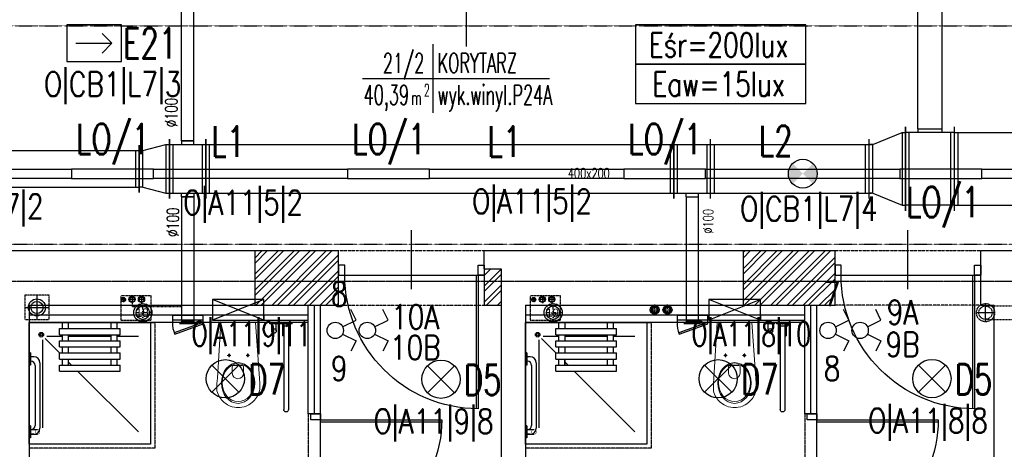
# Model space of a CAD drawing. Header units: inches. Extents: x -281236 to -70395, y 38777 to 102341.
# Tile 187 of 244: x -140799 to -139988, y 60988 to 61342. Entities that reach past the tile are written whole.
import ezdxf
from ezdxf.enums import TextEntityAlignment as Align

# ---------------------------------------------------------------- set-up
doc = ezdxf.new("R2010")
doc.units = ezdxf.units.IN
doc.header["$MEASUREMENT"] = 0
for name, pattern in [('00-inst$0$DASHDOT', [1, 0.5, -0.25, 0, -0.25]), ('CENTER', [2, 1.25, -0.25, 0.25, -0.25]), ('DASHDOT', [1, 0.5, -0.25, 0, -0.25]), ('DASHED', [0.75, 0.5, -0.25]), ('DASHED2', [0.375, 0.25, -0.125]), ('DIVIDE', [31.75, 12.7, -6.35, 0, -6.35, 0, -6.35])]:
    doc.linetypes.add(name, pattern=pattern)
doc.layers.get('0').update_dxf_attribs({"color": 101})
for name, color, linetype in [('Drz---drzwi', 5, 'Continuous'), ('E-90', 6, 'Continuous'), ('E-OPIS-POM', 6, 'Continuous'), ('E35', 6, 'Continuous'), ('E50', 3, 'Continuous'), ('Ins-kan', 54, 'Continuous'), ('Ins-went', 141, 'Continuous'), ('Ins-wod', 152, 'Continuous'), ('Mco-piony', 10, 'Continuous'), ('Mw-wc-rury', 160, 'DASHDOT'), ('Os-osie glowne', 8, 'CENTER'), ('piony_K_nr', 240, 'Continuous'), ('Sc-cegla pelna', 32, 'Continuous'), ('Sc-cegla pelna-hatch', 8, 'Continuous'), ('Sc-gazobeton', 45, 'Continuous'), ('Sc-gk', 120, 'Continuous'), ('Sc-gk-hatch', 8, 'Continuous'), ('Sc-nad', 5, 'DASHED2'), ('Sc-nadproza kon', 5, 'DASHED2'), ('stelaż_wc', 64, 'Continuous'), ('Suf-widok', 8, 'Continuous'), ('W-otwor-strop', 126, 'Continuous'), ('Wyp-meble', 155, 'Continuous'), ('Wyp-sanitar', 131, 'Continuous')]:
    doc.layers.add(name, color=color, linetype=linetype)
doc.styles.add('KA wymiar', font='romans.shx', dxfattribs={"width": 0.6})
doc.styles.add('ROMANS', font='romans', dxfattribs={"width": 0.85})
doc.styles.add('tab-bud$0$ROMANS', font='romans', dxfattribs={"width": 0.7})
doc.styles.add('TYTUL2', font='ARIAL.TTF')
doc.linetypes.add('BATTING', pattern='A,0.0001,-0.1,[134,ltypeshp.shx,S=0.1,R=0,X=-0.1,Y=0],-0.2,[134,ltypeshp.shx,S=0.1,R=180,X=0.1,Y=0],-0.1', length=0.4001)

# ---------------------------------------------------------------- blocks, each defined once
blk = doc.blocks.new('pow')
for p, q in [((0, 0.5229102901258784), (0, -0.5229102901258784)), ((-1.075294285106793, 0), (1.779711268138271, -1.13686837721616e-13))]:
    blk.add_line(p, q)
at = {"style": 'KA wymiar', "width": 0.6}
for s, height, p in [('2', 0.18, (-0.139230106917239, -0.269806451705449)), ('m', 0.21, (-0.3331997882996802, -0.4009838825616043))]:
    blk.add_text(s, height=height, dxfattribs=at).set_placement(p)
for tag, p in [('01', (-0.1310879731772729, 0.08442380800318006)), ('000.00', (-0.3636004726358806, -0.4009838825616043))]:
    blk.add_attdef(tag, text='', height=0.3, dxfattribs=at).set_placement(p, align=Align.RIGHT)
for tag, p in [('POMIESZCZENIE', (0.07092525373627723, 0.08442380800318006)), ('POSADZKA', (0.07092525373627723, -0.4009838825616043))]:
    blk.add_attdef(tag, p, '', height=0.3, dxfattribs=at)
blk = doc.blocks.new('kier')
at = {"layer": 'E35', "ltscale": 0.2}
for p, q in [((7.812901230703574, 14.99999999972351), (15.92769662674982, 23.11479539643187)), ((37.59934677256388, 15.00000000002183), (7.812901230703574, 14.99999999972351)), ((7.812901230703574, 14.99999999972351), (15.9276966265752, 6.885204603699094))]:
    blk.add_line(p, q, dxfattribs=at)
blk.add_lwpolyline([(2.328306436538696e-10, 29.99999999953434), (45.00000000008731, 30.00000000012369), (45.0000000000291, 5.893525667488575e-10), (0, 0)], close=True, dxfattribs=at)
blk = doc.blocks.new('_0630_BRODZIK_NIEPELNOSPRAWNI')
for p, q in [((27.5145487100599, -5), (27.5145487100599, 0)), ((32.5145487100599, -5), (32.5145487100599, 0)), ((25.0145487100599, -10), (25.0145487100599, -5)), ((25.0145487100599, -5), (75.0145487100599, -5)), ((67.5145487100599, -5.000000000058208), (67.5145487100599, -5.820766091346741e-11)), ((72.5145487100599, -5.000000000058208), (72.5145487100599, -5.820766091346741e-11)), ((75.0145487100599, -10), (75.0145487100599, -5)), ((11.24549740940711, -86.65147187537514), (11.24549740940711, -14.30211374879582)), ((25.0145487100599, -25.01347514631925), (13.26359198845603, -13.26302274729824)), ((27.5145487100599, -11.55817966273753), (14.61417230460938, -11.55817966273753)), ((25.0145487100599, -10), (75.0145487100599, -10)), ((25.0145487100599, -20), (25.0145487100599, -15)), ((25.0145487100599, -15), (75.0145487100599, -15)), ((27.5145487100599, -15), (27.5145487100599, -10)), ((32.5145487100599, -15), (32.5145487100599, -10)), ((67.5145487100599, -11.55817966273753), (32.5145487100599, -11.55817966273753)), ((67.5145487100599, -15.00000000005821), (67.5145487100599, -10.00000000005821)), ((72.5145487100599, -15.00000000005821), (72.5145487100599, -10.00000000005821)), ((90.02909742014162, -11.55817966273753), (72.5145487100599, -11.55817966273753)), ((75.0145487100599, -20), (75.0145487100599, -15)), ((25.0145487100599, -20), (75.0145487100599, -20)), ((27.5145487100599, -25), (27.5145487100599, -20)), ((32.5145487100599, -25), (32.5145487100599, -20)), ((67.5145487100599, -25.00000000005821), (67.5145487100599, -20.00000000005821)), ((72.5145487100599, -25.00000000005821), (72.5145487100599, -20.00000000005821)), ((1.049999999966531, -25), (0.04999999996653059, -25)), ((1.049999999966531, -25), (1.049999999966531, -35)), ((3.849999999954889, -28.10000000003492), (1.049999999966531, -28.10000000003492)), ((1.549999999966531, -31.90000000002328), (1.049999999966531, -31.90000000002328)), ((25.0145487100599, -30), (25.0145487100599, -25)), ((25.0145487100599, -25), (75.0145487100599, -25)), ((25.0145487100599, -30), (75.0145487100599, -30)), ((27.5145487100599, -35), (27.5145487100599, -30)), ((32.50521209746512, -35), (32.50521209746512, -30)), ((32.5145487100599, -35), (32.5145487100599, -30)), ((67.5145487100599, -35.00000000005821), (67.5145487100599, -30.00000000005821)), ((72.5145487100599, -35.00000000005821), (72.5145487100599, -30.00000000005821)), ((75.0145487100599, -30), (75.0145487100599, -25)), ((1.049999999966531, -35), (0.04999999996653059, -35)), ((5.049999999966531, -35.40000000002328), (5.049999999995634, -84.60000000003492)), ((8.849999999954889, -33.10000000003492), (8.849999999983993, -86.90000000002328)), ((25.0145487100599, -40), (25.0145487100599, -35)), ((25.0145487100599, -35), (75.0145487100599, -35)), ((25.0145487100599, -40), (75.0145487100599, -40)), ((32.5145487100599, -32.51315326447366), (32.50521209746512, -32.50381705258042)), ((35.00150217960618, -35), (32.5145487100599, -32.51315326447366)), ((90.02909742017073, -90.02523358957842), (40.00171677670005, -40)), ((75.0145487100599, -40), (75.0145487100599, -35)), ((1.049999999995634, -85.00000000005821), (0.04999999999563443, -85.00000000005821)), ((1.049999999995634, -85.00000000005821), (1.049999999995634, -95.00000000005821)), ((1.049999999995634, -88.10000000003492), (6.949999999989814, -88.07500000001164)), ((1.549999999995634, -88.10000000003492), (1.049999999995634, -88.10000000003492)), ((1.049999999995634, -91.90000000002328), (6.949999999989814, -91.92500000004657)), ((3.849999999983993, -91.90000000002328), (1.049999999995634, -91.90000000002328))]:
    blk.add_line(p, q)
blk.add_lwpolyline([(0, 0), (100.0000000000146, 0), (100.0000000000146, -100), (0, -100)], close=True)
at = {"linetype": 'DASHED', "ltscale": 0.5}
blk.add_lwpolyline([(103.5000000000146, 0), (103.5000000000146, -103.5), (0, -103.5)], dxfattribs=at)
for points in [[(100.0000000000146, 0), (103.5000000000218, 0)], [(1.049999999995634, -95.00000000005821), (0.0458230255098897, -95.00048435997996)], [(0, -100), (0, -103.5)]]:
    blk.add_lwpolyline(points)
at = {"const_width": 0.35}
blk.add_lwpolyline([(6.949999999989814, -88.07500000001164, 1), (6.949999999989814, -91.92500000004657, 1)], format="xyb", close=True, dxfattribs=at)
for radius in [1.900505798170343, 0.900505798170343]:
    blk.add_circle((9.999999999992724, -10.0000000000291), radius)
for centre, radius, start, end in [((1.550000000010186, -35.40000000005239), 3.5, 0, 90), ((3.849999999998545, -33.10000000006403), 5, 0, 90), ((1.549999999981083, -84.60000000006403), 3.5, 270, 0), ((3.849999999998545, -86.90000000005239), 5, 270, 0)]:
    blk.add_arc(centre, radius, start, end)
blk = doc.blocks.new('_0630_DRZWI_100')
at = {"ltscale": 25}
for p, q in [((-4, -5), (-4, 0)), ((-4, 0), (-4, -5)), ((4, 0), (-4, 0)), ((4, -5), (4, 0)), ((4, -5), (4, 0)), ((-4, -105), (-4, -5)), ((-4, -5), (4, -5)), ((-15.69999999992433, -55), (32.89999999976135, -55)), ((-4, -105), (4, -105)), ((-4, -110), (-4, -105)), ((4, -105), (4, -110)), ((4, -105), (4, -110)), ((4, -110), (-4, -110))]:
    blk.add_line(p, q, dxfattribs=at)
at = {"ltscale": 7}
for p, q in [((-4, -5), (-104, -4.999999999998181)), ((-4, -6.799999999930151), (-103.9837986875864, -6.799999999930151))]:
    blk.add_line(p, q, dxfattribs=at)
blk.add_arc((-4, -5), 100, 180, 270)
blk = doc.blocks.new('_GJKHGJ')
at = {"ltscale": 25}
for p, q in [((-8, -5), (-8, 0)), ((-8, 0), (-8, -5)), ((0, 0), (-8, 0)), ((0, -5), (0, 0)), ((0, -5), (0, 0)), ((-8, -115), (-7.999999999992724, -4.999999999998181)), ((-8, -5), (0, -5)), ((-19.69999999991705, -60), (28.89999999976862, -60)), ((-8, -115), (0, -115)), ((-8, -120), (-8, -115)), ((0, -120), (-8, -120)), ((0, -115), (0, -120)), ((0, -115), (0, -120))]:
    blk.add_line(p, q, dxfattribs=at)
at = {"ltscale": 7}
for p, q in [((-8, -5), (-118, -4.999999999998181)), ((-8, -6.799999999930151), (-117.985271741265, -6.799999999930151))]:
    blk.add_line(p, q, dxfattribs=at)
blk.add_arc((-8, -5), 110, 180, 270)
blk = doc.blocks.new('_DRZWI120')
at = {"ltscale": 25}
for p, q in [((48442.55665771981, 20177.74270464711), (48442.55665771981, 20182.74270464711)), ((48442.55665771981, 20177.74270464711), (48442.55665771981, 20182.74270464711)), ((48442.55665771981, 20182.74270464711), (48450.55665771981, 20182.74270464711)), ((48450.55665771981, 20182.74270464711), (48450.55665771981, 20177.74270464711)), ((48450.55665771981, 20177.74270464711), (48442.55665771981, 20177.74270464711)), ((48450.55665771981, 20177.74270464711), (48450.55665771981, 20067.74270464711)), ((48462.25665771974, 20117.74270464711), (48413.65665772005, 20117.74270464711)), ((48442.55665771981, 20067.74270464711), (48442.55665771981, 20062.74270464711)), ((48442.55665771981, 20067.74270464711), (48442.55665771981, 20062.74270464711)), ((48450.55665771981, 20067.74270464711), (48442.55665771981, 20067.74270464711)), ((48442.55665771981, 20062.74270464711), (48450.55665771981, 20062.74270464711)), ((48450.55665771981, 20067.74270464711), (48450.55665771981, 20062.74270464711)), ((48450.55665771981, 20062.74270464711), (48450.55665771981, 20067.74270464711))]:
    blk.add_line(p, q, dxfattribs=at)
at = {"ltscale": 7}
for p, q in [((48450.55665771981, 20069.54270464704), (48560.54192946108, 20069.54270464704)), ((48450.55665771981, 20067.74270464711), (48560.55665771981, 20067.7427046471))]:
    blk.add_line(p, q, dxfattribs=at)
at = {"ltscale": 25}
blk.add_arc((48450.55665771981, 20067.74270464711), 110, 359.9999999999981, 90, dxfattribs=at)
blk = doc.blocks.new('_gslkflhklgj')
at = {"linetype": '00-inst$0$DASHDOT', "ltscale": 5}
for p, q in [((7.499999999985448, 3.074092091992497e-10), (-7.500000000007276, -2.801243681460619e-10)), ((2.764863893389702e-10, -7.499999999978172), (-2.983142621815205e-10, 7.500000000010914))]:
    blk.add_line(p, q, dxfattribs=at)
for centre, radius in [((-1.455191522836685e-11, 1.637090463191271e-11), 7.5), ((0, 0), 5.5)]:
    blk.add_circle(centre, radius)
blk = doc.blocks.new('_0630_BARIERKA_NIEPEŁNOSPRAWNY')
for p, q in [((0, 13.30230256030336), (0, 6.697697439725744)), ((1, 13.30230256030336), (0, 13.30230256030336)), ((1, 6.69769743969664), (1, 13.30230256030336)), ((1, 8.065471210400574), (1, 11.86547121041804)), ((6.900000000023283, 11.86547121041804), (1, 11.86547121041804)), ((1, 6.69769743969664), (0, 6.697697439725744)), ((0, -5), (0, 5)), ((0.9952869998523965, 2.900000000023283), (10.9952869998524, 2.900000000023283)), ((0.9952869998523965, 1.907713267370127), (71.63479023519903, 1.907713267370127)), ((0.9952869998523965, 0.6000000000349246), (0.9952869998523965, -0.3999999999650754)), ((6.900000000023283, 8.065471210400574), (1, 8.065471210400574)), ((1, -5), (1, 5)), ((2.744808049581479, 1.900000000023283), (2.744808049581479, -1.899999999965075)), ((10.9952869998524, 1.900000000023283), (10.9952869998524, 2.900000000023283)), ((0.9952869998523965, -1.892286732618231), (71.63479023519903, -1.892286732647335)), ((0.9952869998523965, -1.899999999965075), (10.9952869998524, -1.899999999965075)), ((0.9952869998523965, -2.899999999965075), (10.9952869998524, -2.899999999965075)), ((10.9952869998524, -1.899999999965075), (10.9952869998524, -2.899999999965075))]:
    blk.add_line(p, q)
for points in [[(1, 5), (0, 5)], [(1, -5), (0, -5)]]:
    blk.add_lwpolyline(points)
for centre, radius, start, end in [((6.900000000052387, 9.965471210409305), 1.9, 90, 270), ((6.900000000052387, 9.965471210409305), 1.9, 90, 270), ((6.900000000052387, 9.965471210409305), 1.9, 270, 90), ((71.63479023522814, 0.007713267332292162), 1.900000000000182, 270, 90)]:
    blk.add_arc(centre, radius, start, end)
blk = doc.blocks.new('_0630_WC_NIEPEŁNOSPRAWNY')
at = {"lineweight": 0}
for p, q in [((-14.26044946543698, 0), (-17.49471912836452, -45.69999999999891)), ((-14.26044946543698, 0), (14.26044946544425, 0)), ((14.26044946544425, 0), (17.1525273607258, -45.70464459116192)), ((-8.009799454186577, -26.98395776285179), (-9.420152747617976, -26.98395776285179)), ((-8.009799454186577, -26.98395776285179), (-8.009799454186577, -25.53926559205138)), ((-8.009799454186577, -26.98395776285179), (-6.526574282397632, -26.98395776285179)), ((-8.009799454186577, -26.98395776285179), (-8.009799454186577, -28.40553939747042)), ((7.490200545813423, -26.98395776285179), (6.079847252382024, -26.98395776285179)), ((7.490200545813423, -26.98395776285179), (7.490200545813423, -25.53926559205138)), ((7.490200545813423, -26.98395776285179), (8.973425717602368, -26.98395776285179)), ((7.490200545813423, -26.98395776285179), (7.490200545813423, -28.40553939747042)), ((-4.440070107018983, -36.51248908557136), (-4.440070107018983, -41.76659104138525)), ((-3.49908735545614, -35.21439024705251), (4.000928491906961, -35.21439024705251)), ((4.941911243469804, -36.51248908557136), (4.941911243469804, -41.76659104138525)), ((-17.49471912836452, -45.69999999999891), (-17.82067442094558, -50.14040847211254)), ((17.1525273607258, -45.70464459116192), (17.52067442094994, -50.14040847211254)), ((-17.82067442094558, -50.14040847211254), (-17.76542065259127, -54.69174354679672)), ((-17.76542065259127, -54.69174354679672), (-17.50824460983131, -56.08355764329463)), ((-17.50824460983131, -56.08355764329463), (-17.11556934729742, -57.5270070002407)), ((17.50824460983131, -56.08355764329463), (17.1155693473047, -57.5270070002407)), ((17.52067442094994, -50.14040847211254), (17.46542065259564, -54.69174354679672)), ((17.46542065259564, -54.69174354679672), (17.50824460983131, -56.08355764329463)), ((-17.11556934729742, -57.5270070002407), (-16.60128430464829, -58.93290689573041)), ((-16.60128430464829, -58.93290689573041), (-15.96901805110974, -60.29133791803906)), ((-15.96901805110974, -60.29133791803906), (-15.22323157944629, -61.59271557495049)), ((-15.22323157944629, -61.59271557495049), (-14.36918683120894, -62.82785791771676)), ((-14.36918683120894, -62.82785791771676), (-13.41290957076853, -63.98805032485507)), ((-13.41290957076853, -63.98805032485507), (-11.77135984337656, -65.59644362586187)), ((13.41290957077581, -63.98805032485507), (11.77135984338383, -65.59644362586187)), ((14.36918683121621, -62.82785791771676), (13.41290957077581, -63.98805032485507)), ((15.22323157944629, -61.59271557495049), (14.36918683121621, -62.82785791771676)), ((15.96901805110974, -60.29133791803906), (15.22323157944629, -61.59271557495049)), ((16.60128430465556, -58.93290689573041), (15.96901805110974, -60.29133791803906)), ((17.1155693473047, -57.5270070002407), (16.60128430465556, -58.93290689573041)), ((-11.77135984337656, -65.59644362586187), (-10.00146959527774, -66.94005631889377)), ((-10.00146959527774, -66.94005631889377), (-8.710203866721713, -67.72472016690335)), ((-8.710203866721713, -67.72472016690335), (-6.538240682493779, -68.77378328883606)), ((-6.538240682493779, -68.77378328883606), (-5.069820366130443, -69.2455219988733)), ((-5.069820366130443, -69.2455219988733), (-3.019381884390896, -69.72479742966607)), ((-3.019381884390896, -69.72479742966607), (-1.515462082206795, -69.92252014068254)), ((-1.515462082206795, -69.92252014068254), (0, -69.99537917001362)), ((1.515462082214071, -69.92252014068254), (0, -69.99537917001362)), ((3.019381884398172, -69.72479742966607), (1.515462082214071, -69.92252014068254)), ((5.069820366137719, -69.2455219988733), (3.019381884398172, -69.72479742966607)), ((6.538240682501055, -68.77378328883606), (5.069820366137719, -69.2455219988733)), ((8.710203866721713, -67.72472016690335), (6.538240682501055, -68.77378328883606)), ((10.00146959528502, -66.94005631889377), (8.710203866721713, -67.72472016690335)), ((11.77135984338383, -65.59644362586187), (10.00146959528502, -66.94005631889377))]:
    blk.add_line(p, q, dxfattribs=at)
for centre, radius, start, end in [((-3.244368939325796, -36.38913916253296), 1.202046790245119, 102.2339496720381, 185.8898644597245), ((3.746210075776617, -36.38913916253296), 1.20204679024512, 354.1101355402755, 77.7660503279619), ((0.2509205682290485, -41.5369819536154), 4.696606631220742, 182.8022099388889, 357.197790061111)]:
    blk.add_arc(centre, radius, start, end, dxfattribs=at)
for centre, major_axis, ratio, start_param in [((-8.009799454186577, -26.98395776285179), (0.5985531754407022, 0.5985531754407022), 0.999999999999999, 5.497787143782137), ((7.490200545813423, -26.98395776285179), (0.598553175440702, 0.5985531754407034), 0.9999999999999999, 5.497787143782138)]:
    blk.add_ellipse(centre, major_axis=major_axis, ratio=ratio, start_param=start_param, end_param=11.78097245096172, dxfattribs=at)
for centre, major_axis, ratio in [((0.05375849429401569, -49.75009780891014), (0, -16.75), 0.8235294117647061), ((0.05375849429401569, -49.50009780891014), (0, -15.54479430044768), 0.845174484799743)]:
    blk.add_ellipse(centre, major_axis=major_axis, ratio=ratio, dxfattribs=at)
blk = doc.blocks.new('pion_woda')
at = {"layer": 'Ins-wod'}
for p, q in [((3, 0), (-3, 0)), ((0, 3), (0, -3))]:
    blk.add_line(p, q, dxfattribs=at)
for centre, radius in [((0, 0.02268880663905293), 2.550088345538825), ((0, 0), 2)]:
    blk.add_circle(centre, radius, dxfattribs=at)
blk = doc.blocks.new('pion_mały')
at = {"layer": 'Ins-wod'}
for p, q in [((0, 2.084117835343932), (0, -2.115882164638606)), ((2.100000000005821, -0.01588216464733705), (-2.099999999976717, -0.01588216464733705))]:
    blk.add_line(p, q, dxfattribs=at)
for centre, radius in [((0, 0), 1.785061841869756), ((0, -0.01588216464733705), 1.399999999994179)]:
    blk.add_circle(centre, radius, dxfattribs=at)
blk = doc.blocks.new('WW_piony')
for name, p in [('pion_mały', (0, 0)), ('pion_woda', (7.182069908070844, 0.1177387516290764)), ('pion_woda', (14.9266008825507, 0.1457221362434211))]:
    blk.add_blockref(name, p)
blk = doc.blocks.new('rewizja')
at = {"layer": 'Wyp-meble'}
for p, q in [((-25.0000000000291, 5.999999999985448), (-25, -2.91038304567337e-11)), ((-25.0000000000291, 6), (-5.820766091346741e-11, 6)), ((-25, 3.999999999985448), (-25, 1.999999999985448)), ((0, 1.999999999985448), (-25, 1.999999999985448)), ((-2.91038304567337e-11, 5.999999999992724), (0, 0)), ((0, -1.455191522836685e-11), (-25, -1.455191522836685e-11))]:
    blk.add_line(p, q, dxfattribs=at)
blk.add_lwpolyline([(-23.15029537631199, -9.490196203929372), (0.3420201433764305, -0.9396926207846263), (0, 0), (-23.49231551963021, -8.550503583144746)], close=True, dxfattribs=at)
blk.add_arc((-2.91038304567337e-11, -1.455191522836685e-11), 25, 180, 202.2924427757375, dxfattribs=at)
blk = doc.blocks.new('pco')
at = {"layer": 'Mco-piony', "color": 9, "linetype": 'DASHDOT', "ltscale": 3}
for p, q in [((-2604.832822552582, -19.79275673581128), (-2604.832822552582, -8.89275673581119)), ((-2599.382822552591, -14.34276699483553), (-2610.282822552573, -14.34276699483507))]:
    blk.add_line(p, q, dxfattribs=at)
at = {"layer": 'Mco-piony', "color": 9}
blk.add_circle((-2604.832822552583, -14.34275673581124), 4.529712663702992, dxfattribs=at)
at = {"layer": 'Mco-piony'}
blk.add_circle((-2604.832822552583, -14.34275673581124), 3.2, dxfattribs=at)
at = {"layer": 'Mco-piony', "color": 8}
blk.add_circle((-2604.832822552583, -14.34275673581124), 2.6, dxfattribs=at)

msp = doc.modelspace()

# ---------------------------------------------------------------- hatches: boundary and pattern name
at = {"layer": 'E35'}
h = msp.add_hatch(color=256, dxfattribs=at)
edge = h.paths.add_edge_path()
edge.add_arc((-140153.9999999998, 61214.85444245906), 11.87999999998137, 315.0000000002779, 405.00000000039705, ccw=False)
edge.add_line((-140145.5995714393, 61206.45401389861), (-140154.0000000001, 61214.85444245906))
edge.add_line((-140154.0000000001, 61214.85444245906), (-140145.5995714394, 61223.25487101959))
edge = h.paths.add_edge_path()
edge.add_arc((-140153.9999999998, 61214.85444245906), 11.87999999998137, 495.0000000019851, 584.9999999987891, ccw=False)
edge.add_line((-140162.4004285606, 61223.25487101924), (-140154.0000000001, 61214.85444245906))
edge.add_line((-140154.0000000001, 61214.85444245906), (-140162.4004285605, 61206.45401389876))
at = {"layer": 'Sc-cegla pelna-hatch'}
h = msp.add_hatch(dxfattribs=at)
h.set_pattern_fill('ANSI32', color=256, scale=25, style=0)
h.set_pattern_definition([(45, (2.823071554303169e-09, 7.275957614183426e-12), (-6.629126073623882, 6.629126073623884), []), (45, (4.419417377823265, 7.275957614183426e-12), (-6.629126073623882, 6.629126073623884), [])])
h.paths.add_polyline_path([(-140536.3966930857, 61151.54377095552), (-140605.3966930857, 61151.54377096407), (-140605.3966930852, 61106.54375351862), (-140536.3966930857, 61106.54375351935)])
h.paths.add_polyline_path([(-140402.3966930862, 61136.54375352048), (-140416.3966930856, 61136.54375352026), (-140416.3966930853, 61106.54375352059), (-140402.3966930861, 61106.54375352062)])
h.paths.add_polyline_path([(-140127.3966930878, 61151.54377098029), (-140203.1958091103, 61151.54377096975), (-140203.1958091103, 61106.54375352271), (-140127.3966930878, 61106.54375102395)])
h.paths.add_polyline_path([(-139718.3966930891, 61151.54377097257), (-139784.3987967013, 61151.54377097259), (-139784.3987967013, 61106.54375352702), (-139718.3966930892, 61106.54375352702)])
h.paths.add_polyline_path([(-139569.1636385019, 61136.50728658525), (-139598.3966930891, 61136.516537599), (-139598.3966930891, 61106.54375352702), (-139569.1636385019, 61106.54375352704)])

# ---------------------------------------------------------------- linework, layer by layer
at = {"layer": 'E35'}
for p, q in [((-140522.0593762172, 61094.43667326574), (-140526.3334127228, 61102.97234031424)), ((-140495.6624711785, 61094.43667326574), (-140499.9365076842, 61102.97234031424)), ((-140116.0593762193, 61094.43667326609), (-140120.333412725, 61102.97234031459)), ((-140089.6624711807, 61094.43667326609), (-140093.9365076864, 61102.97234031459)), ((-140533.0950822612, 61088.91080045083), (-140522.0593762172, 61094.43667326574)), ((-140506.6981772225, 61088.91080045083), (-140495.6624711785, 61094.43667326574)), ((-140127.0950822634, 61088.91080045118), (-140116.0593762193, 61094.43667326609)), ((-140100.6981772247, 61088.91080045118), (-140089.6624711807, 61094.43667326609)), ((-140533.0950822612, 61082.86640005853), (-140522.0593762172, 61077.34052724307)), ((-140506.6981772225, 61082.86640005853), (-140495.6624711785, 61077.34052724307)), ((-140127.0950822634, 61082.86640005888), (-140116.0593762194, 61077.34052724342)), ((-140100.6981772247, 61082.86640005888), (-140089.6624711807, 61077.34052724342)), ((-140522.0593762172, 61077.34052724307), (-140526.3334127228, 61068.80486019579)), ((-140495.6624711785, 61077.34052724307), (-140499.9365076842, 61068.80486019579)), ((-140116.0593762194, 61077.34052724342), (-140120.333412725, 61068.80486019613)), ((-140089.6624711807, 61077.34052724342), (-140093.9365076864, 61068.80486019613)), ((-140618.5654311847, 61034.95647782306), (-140640.8392947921, 61057.23034143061)), ((-140640.839294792, 61034.95647782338), (-140618.5654311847, 61057.23034143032)), ((-140440.9407271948, 61034.59395106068), (-140463.2145908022, 61056.86781466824)), ((-140463.2145908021, 61034.59395106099), (-140440.9407271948, 61056.86781466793)), ((-140212.5654311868, 61034.95647782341), (-140234.8392947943, 61057.23034143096)), ((-140234.8392947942, 61034.95647782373), (-140212.5654311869, 61057.23034143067)), ((-140036.4611864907, 61035.09395106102), (-140058.7350500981, 61057.36781466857)), ((-140058.7350500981, 61035.09395106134), (-140036.4611864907, 61057.36781466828))]:
    msp.add_line(p, q, dxfattribs=at)
at = {"layer": 'E35', "linetype": 'Continuous', "ltscale": 0.3}
for points in [[(-140291.8095641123, 61304.96753585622), (-140151.4765245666, 61304.96753585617), (-140151.4765245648, 61337.24638601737), (-140291.8095641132, 61337.24638601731)], [(-140291.8095641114, 61272.68868569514), (-140151.4765245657, 61272.68868569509), (-140151.4765245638, 61304.96753585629), (-140291.8095641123, 61304.96753585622)]]:
    msp.add_lwpolyline(points, close=True, dxfattribs=at)
at = {"layer": 'E35'}
for points in [[(-140756.4999999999, 61218.70444245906), (-140756.4999999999, 61211.00444245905), (-140916.4999999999, 61211.00444245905), (-140916.4999999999, 61218.70444245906)], [(-140688.9999999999, 61211.00444245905), (-140688.9999999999, 61218.70444245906), (-140756.4999999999, 61218.70444245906), (-140756.4999999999, 61211.00444245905)], [(-140528.9999999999, 61218.70444245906), (-140528.9999999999, 61211.00444245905), (-140688.9999999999, 61211.00444245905), (-140688.9999999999, 61218.70444245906)], [(-140461.4999999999, 61211.00444245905), (-140461.4999999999, 61218.70444245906), (-140528.9999999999, 61218.70444245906), (-140528.9999999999, 61211.00444245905)], [(-140301.4999999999, 61218.70444245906), (-140301.4999999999, 61211.00444245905), (-140461.4999999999, 61211.00444245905), (-140461.4999999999, 61218.70444245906)], [(-140233.9999999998, 61211.00444245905), (-140233.9999999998, 61218.70444245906), (-140301.4999999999, 61218.70444245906), (-140301.4999999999, 61211.00444245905)], [(-140073.9999999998, 61218.70444245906), (-140073.9999999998, 61211.00444245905), (-140233.9999999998, 61211.00444245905), (-140233.9999999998, 61218.70444245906)], [(-140006.4999999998, 61211.00444245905), (-140006.4999999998, 61218.70444245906), (-140073.9999999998, 61218.70444245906), (-140073.9999999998, 61211.00444245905)], [(-139846.4999999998, 61218.70444245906), (-139846.4999999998, 61211.00444245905), (-140006.4999999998, 61211.00444245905), (-140006.4999999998, 61218.70444245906)]]:
    msp.add_lwpolyline(points, close=True, dxfattribs=at)
for centre, radius in [((-140153.9999999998, 61214.85444245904), 11.87999999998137), ((-140539.1307103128, 61085.88860025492), 6.750000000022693), ((-140512.7338052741, 61085.88860025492), 6.750000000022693), ((-140133.130710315, 61085.88860025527), 6.750000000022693), ((-140106.7338052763, 61085.88860025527), 6.750000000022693), ((-140629.7023629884, 61046.09340962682), 15.74999999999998), ((-140452.0776589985, 61045.73088286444), 15.74999999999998), ((-140223.7023629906, 61046.09340962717), 15.74999999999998), ((-140047.5981182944, 61046.23088286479), 15.74999999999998)]:
    msp.add_circle(centre, radius, dxfattribs=at)
at = {"layer": 'Ins-kan', "linetype": 'Continuous', "ltscale": 0.5}
for p, q in [((-140003.4227257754, 61092.99031527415), (-140003.4227257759, 61107.99031527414)), ((-139995.9227257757, 61100.49031527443), (-140010.9227257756, 61100.49031527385))]:
    msp.add_line(p, q, dxfattribs=at)
at = {"layer": 'Ins-kan', "linetype": 'DASHED2', "ltscale": 0.5}
for p, q in [((-140003.4227257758, 61105.99031527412), (-139938.4227257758, 61105.99031527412)), ((-140003.4227257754, 61094.99031527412), (-139938.4227257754, 61094.99031527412))]:
    msp.add_line(p, q, dxfattribs=at)
for centre, radius in [((-140003.4227257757, 61100.49031527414), 7.5), ((-140003.4227257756, 61100.49031527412), 5.5)]:
    msp.add_circle(centre, radius, dxfattribs=at)
at = {"layer": 'Ins-went'}
for p, q in [((-140059.2429731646, 61251.87430595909), (-140059.2429731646, 61379.02949372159)), ((-140039.2429731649, 61251.87430595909), (-140039.2429731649, 61379.02949372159)), ((-140665.8093834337, 61241.87430596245), (-140665.8093834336, 61356.57430596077)), ((-140655.8093834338, 61241.87430596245), (-140655.8093834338, 61356.57430596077)), ((-140069.2429731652, 61253.37430596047), (-140069.2429731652, 61184.37430595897)), ((-140069.2429731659, 61184.37430595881), (-140069.2429731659, 61253.37430596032)), ((-140029.2429731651, 61253.37430596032), (-140029.2429731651, 61184.37430595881)), ((-140096.2429731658, 61238.87430596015), (-140072.2429731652, 61248.87430596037)), ((-140072.2429731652, 61248.87430596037), (-140072.2429731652, 61188.87430595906)), ((-140072.2429731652, 61248.87430596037), (-140069.2429731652, 61248.87430596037)), ((-140029.2429731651, 61248.87430596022), (-140069.2429731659, 61248.87430596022)), ((-140066.2429731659, 61188.87430595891), (-140066.2429731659, 61248.87430596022)), ((-140059.2429731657, 61251.87430596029), (-140039.2429731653, 61251.87430596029)), ((-140059.2429731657, 61251.87430596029), (-140059.2429731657, 61248.87430596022)), ((-140039.2429731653, 61248.87430596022), (-140039.2429731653, 61251.87430596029)), ((-140032.2429731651, 61248.87430596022), (-140032.2429731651, 61188.87430595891)), ((-140029.2429731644, 61248.87430595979), (-139854.4733525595, 61248.87430595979)), ((-140026.242973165, 61248.87430596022), (-140026.242973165, 61188.87430595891)), ((-140700.8093834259, 61238.37430596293), (-140700.8093834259, 61199.37430596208)), ((-140700.8093834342, 61199.37430596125, -2889.99999999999), (-140700.8093834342, 61238.3743059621, -2889.99999999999)), ((-140697.8093834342, 61233.874305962, -2889.99999999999), (-140678.8093834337, 61238.87430596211, -2889.99999999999)), ((-140678.8093834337, 61238.87430596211, -2889.99999999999), (-140678.8093834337, 61198.87430596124, -2889.99999999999)), ((-140678.8093834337, 61238.87430596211, -2889.99999999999), (-140675.8093834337, 61238.87430596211, -2889.99999999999)), ((-140675.8093834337, 61243.37430596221, -2889.99999999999), (-140675.8093834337, 61194.37430596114, -2889.99999999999)), ((-140675.8093834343, 61194.37430596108), (-140675.8093834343, 61243.37430596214)), ((-140675.8093834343, 61238.87430596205), (-140645.8093834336, 61238.87430596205)), ((-140672.8093834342, 61198.87430596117), (-140672.8093834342, 61238.87430596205)), ((-140665.8093834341, 61241.87430596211), (-140655.8093834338, 61241.87430596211)), ((-140665.8093834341, 61241.87430596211), (-140665.8093834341, 61238.87430596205)), ((-140655.8093834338, 61241.87430596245), (-140665.8093834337, 61241.87430596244)), ((-140655.8093834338, 61238.87430596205), (-140655.8093834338, 61241.87430596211)), ((-140648.8093834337, 61238.87430596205), (-140648.8093834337, 61198.87430596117)), ((-140645.8093834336, 61243.37430596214), (-140645.8093834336, 61194.37430596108)), ((-140645.8093834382, 61194.37430596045), (-140645.8093834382, 61243.37430596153)), ((-140645.8093834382, 61238.87430596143), (-140259.1093834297, 61238.87430596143)), ((-140642.8093834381, 61198.87430596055), (-140642.8093834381, 61238.87430596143)), ((-140263.1093834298, 61238.87430596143), (-140263.1093834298, 61198.87430596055)), ((-140260.1093834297, 61243.37430596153), (-140260.1093834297, 61194.37430596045)), ((-140260.1093834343, 61194.37430595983), (-140260.1093834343, 61243.37430596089)), ((-140259.1093834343, 61238.8743059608), (-140229.1093834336, 61238.8743059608)), ((-140257.1093834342, 61198.87430595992), (-140257.1093834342, 61238.8743059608)), ((-140233.1093834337, 61238.8743059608), (-140233.1093834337, 61198.87430595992)), ((-140230.1093834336, 61194.37430595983), (-140230.1093834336, 61243.37430596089)), ((-140229.0832186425, 61238.8743059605), (-140097.4832186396, 61238.8743059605)), ((-140227.1093834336, 61238.8743059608), (-140227.1093834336, 61198.87430595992)), ((-140102.2429731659, 61198.87430595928), (-140102.2429731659, 61238.87430596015)), ((-140099.2429731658, 61194.37430595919), (-140099.2429731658, 61243.37430596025)), ((-140096.2429731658, 61238.87430596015), (-140099.2429731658, 61238.87430596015)), ((-140096.2429731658, 61198.87430595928), (-140096.2429731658, 61238.87430596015)), ((-141438.409383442, 61233.87430596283), (-140700.8093834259, 61233.87430596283)), ((-140703.8093834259, 61233.87430596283), (-140703.8093834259, 61203.87430596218)), ((-140697.8093834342, 61233.874305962, -2889.99999999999), (-140700.8093834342, 61233.874305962, -2889.99999999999)), ((-140697.8093834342, 61203.87430596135, -2889.99999999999), (-140697.8093834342, 61233.874305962, -2889.99999999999)), ((-141438.409383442, 61203.87430596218), (-140700.8093834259, 61203.87430596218)), ((-140697.8093834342, 61203.87430596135, -2889.99999999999), (-140700.8093834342, 61203.87430596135, -2889.99999999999)), ((-140697.8093834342, 61203.87430596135, -2889.99999999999), (-140678.8093834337, 61198.87430596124, -2889.99999999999)), ((-140678.8093834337, 61198.87430596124, -2889.99999999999), (-140675.8093834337, 61198.87430596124, -2889.99999999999)), ((-140675.8093834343, 61198.87430596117), (-140645.8093834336, 61198.87430596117)), ((-140665.8093834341, 61195.87430596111), (-140665.8093834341, 61198.87430596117)), ((-140655.8093834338, 61195.87430596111), (-140665.8093834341, 61195.87430596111)), ((-140665.8093834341, 61195.87430596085), (-140655.8093834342, 61195.87430596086)), ((-140665.8093834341, 61195.87430596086), (-140665.8093834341, 61092.37430596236)), ((-140655.8093834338, 61198.87430596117), (-140655.8093834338, 61195.87430596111)), ((-140655.8093834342, 61195.87430596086), (-140655.8093834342, 61092.37430596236)), ((-140645.8093834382, 61198.87430596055), (-140259.1093834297, 61198.87430596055)), ((-140259.1093834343, 61198.87430595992), (-140229.1093834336, 61198.87430595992)), ((-140250.1093834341, 61195.87430595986), (-140250.1093834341, 61198.87430595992)), ((-140250.1093834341, 61195.8743059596), (-140240.1093834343, 61195.87430595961)), ((-140250.1093834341, 61195.87430595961), (-140250.1093834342, 61092.37430596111)), ((-140240.1093834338, 61198.87430595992), (-140240.1093834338, 61195.87430595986)), ((-140240.1093834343, 61195.87430595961), (-140240.1093834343, 61092.37430596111)), ((-140229.0832186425, 61198.87430595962), (-140097.4832186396, 61198.87430595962)), ((-140096.2429731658, 61198.87430595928), (-140099.2429731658, 61198.87430595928)), ((-140096.2429731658, 61198.87430595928), (-140072.2429731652, 61188.87430595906)), ((-140072.2429731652, 61188.87430595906), (-140069.2429731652, 61188.87430595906)), ((-140029.2429731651, 61188.87430595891), (-140069.2429731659, 61188.87430595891)), ((-140029.2429731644, 61188.87430595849), (-139854.4733525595, 61188.87430595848)), ((-140784.9316205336, 61114.60028889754), (-140784.9316205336, 61095.03182189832)), ((-140794.7158540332, 61104.81605539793), (-140775.147387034, 61104.81605539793)), ((-140654.0593834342, 61091.37430596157), (-140667.5593834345, 61091.37430596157)), ((-140655.8093834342, 61093.37430596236), (-140665.8093834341, 61093.37430596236)), ((-140665.8093834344, 61093.37430596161), (-140655.8093834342, 61093.37430596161)), ((-140665.8093834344, 61093.37430596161), (-140665.8093834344, 61091.37430596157)), ((-140655.8093834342, 61093.37430596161), (-140655.8093834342, 61091.37430596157)), ((-140238.3593834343, 61091.37430596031), (-140251.8593834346, 61091.37430596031)), ((-140238.3593834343, 61091.37430596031), (-140251.8593834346, 61091.37430596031)), ((-140250.1093834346, 61093.87430596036), (-140250.1093834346, 61091.37430596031)), ((-140250.1093834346, 61093.87430596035), (-140250.1093834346, 61091.37430596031)), ((-140250.1093834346, 61093.37430596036), (-140240.1093834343, 61093.37430596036)), ((-140240.1093834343, 61093.87430596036), (-140240.1093834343, 61091.87430596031)), ((-140240.1093834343, 61093.87430596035), (-140240.1093834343, 61091.37430596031))]:
    msp.add_line(p, q, dxfattribs=at)
for radius in [7, 5]:
    msp.add_circle((-140784.9316205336, 61104.81605539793), radius, dxfattribs=at)
at = {"layer": 'Mw-wc-rury', "ltscale": 0.8}
for p, q in [((-140706.5371900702, 61108.78830310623), (-140706.5371900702, 61105.58689028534)), ((-140706.5371900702, 61105.58689028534), (-140665.1768972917, 61105.58689028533))]:
    msp.add_line(p, q, dxfattribs=at)
at = {"layer": 'Os-osie glowne'}
msp.add_lwpolyline([(-143199.3964914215, 61126.54256131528), (-138010.8801488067, 61126.54256131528)], dxfattribs=at)
at = {"layer": 'Sc-cegla pelna'}
for p, q in [((-140905.3966930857, 61151.54377096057), (-140605.3966930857, 61151.54377096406)), ((-140605.3966930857, 61151.54377096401), (-140605.3966930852, 61106.54375351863)), ((-140416.3966930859, 61151.54377096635), (-140203.1958091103, 61151.54377096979)), ((-140416.3966930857, 61136.54375352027), (-140416.3966930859, 61151.54377096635)), ((-140203.1958091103, 61151.54377096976), (-140203.1958091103, 61106.54375352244)), ((-140007.396693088, 61151.54377097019), (-139784.3966930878, 61151.54377097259)), ((-140007.3966930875, 61106.54375352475), (-140007.396693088, 61151.5437709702)), ((-140416.3966930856, 61136.54375352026), (-140402.3966930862, 61136.54375352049)), ((-140402.3966930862, 61136.54375352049), (-140402.396693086, 60981.04023879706)), ((-140791.3966930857, 61106.54375351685), (-140791.3966930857, 60948.04023879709)), ((-140791.3966930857, 61106.54375351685), (-140605.3966930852, 61106.54375351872)), ((-140382.3966930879, 61106.54375352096), (-140382.3966930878, 60606.54375352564)), ((-140382.3966930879, 61106.54375352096), (-140203.1958091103, 61106.5437535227)), ((-140007.3966930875, 61106.54375352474), (-139996.3966930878, 61106.54375352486)), ((-139996.3966930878, 60606.5437535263), (-139996.3966930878, 61106.54375352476))]:
    msp.add_line(p, q, dxfattribs=at)
at = {"layer": 'Sc-gazobeton'}
for p, q in [((-140605.3966930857, 61151.54377096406), (-140536.3966930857, 61151.54377095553)), ((-140536.3966930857, 61106.54375351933), (-140536.3966930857, 61151.54377095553)), ((-140203.1958091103, 61151.54377096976), (-140127.3966930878, 61151.54377098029)), ((-140127.3966930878, 61106.54375102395), (-140127.3966930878, 61151.54377098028)), ((-140416.3966930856, 61136.54375352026), (-140416.3966930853, 61106.54375352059)), ((-140605.3966930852, 61106.54375351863), (-140536.3966930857, 61106.54375351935)), ((-140416.3966930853, 61106.54375352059), (-140402.3966930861, 61106.54375352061)), ((-140203.1958091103, 61106.5437535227), (-140127.3966930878, 61106.54375102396))]:
    msp.add_line(p, q, dxfattribs=at)
at = {"layer": 'Sc-gk'}
for p, q in [((-140561.3967314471, 61017.36417312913), (-140561.3967567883, 61106.54375352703)), ((-140551.3966930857, 61017.36417312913), (-140551.3966930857, 61106.54366012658)), ((-140152.3967314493, 61017.36417312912), (-140152.3967567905, 61106.54375352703)), ((-140142.3966930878, 61017.36417312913), (-140142.3966930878, 61106.54366012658)), ((-140787.6495397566, 61098.3641731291), (-140791.3966930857, 61098.3641731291)), ((-140561.3966930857, 61098.36417312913), (-140791.3966930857, 61098.3641731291)), ((-140561.3966930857, 61092.36417312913), (-140791.3966930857, 61092.3641731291)), ((-140152.3966930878, 61098.36417312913), (-140382.3966930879, 61098.3641731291)), ((-140152.3966930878, 61092.36417312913), (-140382.3966930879, 61092.3641731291)), ((-140551.3966930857, 61017.36417312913), (-140561.3967314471, 61017.36417312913)), ((-140142.3966930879, 61017.36417312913), (-140152.3967314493, 61017.36417312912))]:
    msp.add_line(p, q, dxfattribs=at)
at = {"layer": 'Sc-gk-hatch', "linetype": 'BATTING', "ltscale": 0.22}
for p, q in [((-140556.3966930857, 61017.36417312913), (-140556.3966930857, 61106.54366012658)), ((-140147.3966930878, 61017.36417312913), (-140147.3966930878, 61106.54366012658))]:
    msp.add_line(p, q, dxfattribs=at)
at = {"layer": 'Sc-nad'}
for p, q in [((-140561.3967314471, 61017.36417312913), (-140561.3967001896, 60907.36417312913)), ((-140152.3967314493, 61017.36417312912), (-140152.3967001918, 60907.36417312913))]:
    msp.add_line(p, q, dxfattribs=at)
at = {"layer": 'Sc-nadproza kon', "linetype": 'DASHDOT', "ltscale": 0.5}
for points in [[(-140536.3966930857, 61151.54377095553), (-140416.3966930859, 61151.54377096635)], [(-140127.3966930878, 61151.54377098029), (-140007.396693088, 61151.54377097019)], [(-140536.3966930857, 61106.54375351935), (-140416.3966930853, 61106.54375352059)], [(-140007.3966930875, 61106.54375352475), (-140127.3966930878, 61106.54375102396)]]:
    msp.add_lwpolyline(points, dxfattribs=at)
at = {"layer": 'stelaż_wc', "ltscale": 5}
for p, q in [((-140597.8967527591, 61094.36417312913), (-140640.3967527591, 61111.36417312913)), ((-140597.8967527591, 61111.36417312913), (-140640.3967527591, 61094.36417312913)), ((-140188.8967527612, 61094.36417312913), (-140231.3967527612, 61111.36417312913)), ((-140188.8967527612, 61111.36417312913), (-140231.3967527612, 61094.36417312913))]:
    msp.add_line(p, q, dxfattribs=at)
for points in [[(-140640.3967527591, 61094.36417312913), (-140597.8967527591, 61094.36417312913), (-140597.8967527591, 61111.36417312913), (-140640.3967527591, 61111.36417312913)], [(-140231.3967527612, 61094.36417312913), (-140188.8967527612, 61094.36417312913), (-140188.8967527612, 61111.36417312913), (-140231.3967527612, 61111.36417312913)], [(-140597.8967527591, 61094.36417312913), (-140561.3967527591, 61094.36417312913), (-140561.3967527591, 61098.36417312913), (-140597.8967527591, 61098.36417312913)], [(-140188.8967527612, 61094.36417312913), (-140152.3967527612, 61094.36417312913), (-140152.3967527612, 61098.36417312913), (-140188.8967527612, 61098.36417312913)]]:
    msp.add_lwpolyline(points, close=True, dxfattribs=at)
at = {"layer": 'Suf-widok', "linetype": 'DIVIDE', "ltscale": 0.02}
msp.add_lwpolyline([(-141660.5233233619, 61336.54547519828), (-139537.6440043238, 61336.54547519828), (-139537.6440043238, 61156.54377097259), (-141660.5233233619, 61156.54377097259)], close=True, dxfattribs=at)
at = {"layer": 'W-otwor-strop', "linetype": 'DASHED2', "ltscale": 0.3}
for points in [[(-140794.9316205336, 61094.81605539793), (-140774.9316205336, 61094.81605539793), (-140774.9316205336, 61114.81605539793), (-140794.9316205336, 61114.81605539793)], [(-140690.9316205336, 61094.36417312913), (-140690.9316205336, 61114.36417312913), (-140715.9316205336, 61114.36417312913), (-140715.9316205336, 61094.36417312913)], [(-140690.9316205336, 61094.36417312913), (-140690.9316205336, 61114.36417312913), (-140715.9316205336, 61114.36417312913), (-140715.9316205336, 61094.36417312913)], [(-140353.6495397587, 61094.36417312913), (-140353.6495397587, 61114.36417312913), (-140378.6495397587, 61114.36417312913), (-140378.6495397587, 61094.36417312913)]]:
    msp.add_lwpolyline(points, close=True, dxfattribs=at)

# ---------------------------------------------------------------- block references
for name, p in [('WW_piony', (-140713.7192599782, 61111.22055176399)), ('WW_piony', (-140375.6967352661, 61111.22055227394)), ('rewizja', (-140648.3093834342, 61092.3641731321)), ('rewizja', (-140232.6093834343, 61092.36417313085))]:
    msp.add_blockref(name, p)
at = {"layer": 'Drz---drzwi', "rotation": 90}
msp.add_blockref('_DRZWI120', (-120313.6927102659, 12905.92084442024), dxfattribs=at)
at = {"layer": 'Drz---drzwi', "xscale": -1, "rotation": 270}
for p in [(-140416.3966930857, 61139.47552382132), (-140007.3966930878, 61139.47552382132)]:
    msp.add_blockref('_GJKHGJ', p, dxfattribs=at)
at = {"layer": 'Drz---drzwi', "xscale": -1}
for p in [(-140555.3966930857, 61017.36417312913), (-140146.3966930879, 61017.36417312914)]:
    msp.add_blockref('_0630_DRZWI_100', p, dxfattribs=at)
at = {"layer": 'E-OPIS-POM', "xscale": 54, "yscale": 54, "zscale": 54}
msp.add_blockref('pow', (-140458.6983708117, 61293.25185802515), dxfattribs=at).add_auto_attribs({'000.00': '40,39', '01': '21/2', 'POMIESZCZENIE': 'KORYTARZ', 'POSADZKA': 'wyk.winyl.P24A'})
at = {"layer": 'E50', "xscale": -1}
msp.add_blockref('kier', (-140715.2998766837, 61307.19734113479), dxfattribs=at)
at = {"layer": 'Ins-kan'}
for p in [(-140697.7035131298, 61100.49031476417), (-140359.665106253, 61100.49031527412)]:
    msp.add_blockref('_gslkflhklgj', p, dxfattribs=at)
at = {"layer": 'Mco-piony', "xscale": 0.799999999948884, "yscale": 0.8000000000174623, "zscale": 0.8, "rotation": 270.001351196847}
for p in [(-140264.4723838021, 59018.97533520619), (-140253.9419821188, 59018.97568615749, 4.719173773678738e-07)]:
    msp.add_blockref('pco', p, dxfattribs=at)
at = {"layer": 'Wyp-sanitar'}
for p in [(-140791.3966930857, 61092.36417312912), (-140382.3966930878, 61092.36417312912)]:
    msp.add_blockref('_0630_BRODZIK_NIEPELNOSPRAWNI', p, dxfattribs=at)
at = {"layer": 'Wyp-sanitar', "xscale": -1}
for p in [(-140619.1467527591, 61092.36417312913), (-140210.1467527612, 61092.36417312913)]:
    msp.add_blockref('_0630_WC_NIEPEŁNOSPRAWNY', p, dxfattribs=at)
at = {"layer": 'Wyp-sanitar', "xscale": -1, "rotation": 90}
for p in [(-140579.6467527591, 61092.36417312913), (-140170.6467527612, 61092.36417312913)]:
    msp.add_blockref('_0630_BARIERKA_NIEPEŁNOSPRAWNY', p, dxfattribs=at)

# ---------------------------------------------------------------- texts
at = {"layer": 'E-90', "style": 'ROMANS'}
for s, rotation, width, p in [('Eśr=200lux', 359.9999999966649, 0.75, (-140223.1539330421, 61320.81466133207)), ('O|CB1|L7|3', 3.335053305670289e-09, 0.8, (-140722.5460948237, 61287.16323406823)), ('Eaw=15lux', 359.9999999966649, 0.75, (-140223.1539330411, 61288.53581117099)), ('O|A11|5|2', 3.335053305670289e-09, 0.8, (-140615, 61189.59220068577)), ('O|A11|5|2', 3.335053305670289e-09, 0.8, (-140377, 61190.59220068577)), ('O|CB1|L7|2', 3.335053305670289e-09, 0.8, (-140836.0918692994, 61186.59220068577)), ('O|CB1|L7|4', 3.335053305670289e-09, 0.8, (-140149, 61184.59220068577)), ('8', 3.335053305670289e-09, 0.8, (-140535.8098803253, 61115.9206827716)), ('7', 3.335053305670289e-09, 0.8, (-140129.8098803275, 61115.92068277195)), ('10A', 3.335053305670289e-09, 0.8, (-140473.2502144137, 61096.93942545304)), ('9A', 3.335053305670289e-09, 0.8, (-140071.7309400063, 61100.85195914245)), ('O|A11|9|11', 3.335053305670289e-09, 0.7, (-140608.3681387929, 61081.60470108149)), ('O|A11|8|10', 3.335053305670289e-09, 0.7, (-140196.4800255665, 61081.60470108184)), ('10B', 3.335053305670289e-09, 0.8, (-140473.2502144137, 61071.82416529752)), ('9B', 3.335053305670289e-09, 0.8, (-140071.7309400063, 61074.37824675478)), ('9', 3.335053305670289e-09, 0.8, (-140535.8098803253, 61054.55725023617)), ('8', 3.335053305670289e-09, 0.8, (-140129.8098803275, 61054.55725023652)), ('O|A11|8|8', 3.335053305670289e-09, 0.8, (-140050.8423318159, 61010.20975069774)), ('O|A11|9|8', 3.335053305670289e-09, 0.8, (-140458.1595401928, 61009.70975069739))]:
    msp.add_text(s, height=20, rotation=rotation, dxfattribs=dict(at, width=width)).set_placement(p, align=Align.MIDDLE)
at = {"layer": 'E35', "style": 'ROMANS', "width": 0.7}
for s, p in [('E21', (-140691.7796017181, 61322.1973411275)), ('LO/1', (-140722.3369820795, 61241.57755200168)), ('L1', (-140627.3429119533, 61241.35444245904)), ('LO/1', (-140494.8369820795, 61241.57755200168)), ('L1', (-140399.8429119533, 61241.35444245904)), ('LO/1', (-140267.3369820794, 61241.57755200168)), ('L2', (-140176.3429119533, 61241.85444245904)), ('LO/1', (-140038.4701308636, 61189.66208962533)), ('D7', (-140595.3391320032, 61045.52579454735)), ('D5', (-140417.7144280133, 61045.16326778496)), ('D7', (-140189.3391320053, 61045.5257945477)), ('D5', (-140013.2348873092, 61045.66326778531))]:
    msp.add_text(s, height=25, dxfattribs=at).set_placement(p, align=Align.MIDDLE)
at = {"layer": 'Ins-went', "style": 'tab-bud$0$ROMANS', "width": 0.7}
for height, p in [(10, (-140669.182952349, 61253.14244769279)), (10, (-140667.941409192, 61162.89881005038)), (8.423999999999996, (-140227.7327498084, 61165.55335096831))]:
    msp.add_text('%%c100', height=height, rotation=90, dxfattribs=at).set_placement(p)
msp.add_text('400x200', height=8.423999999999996, dxfattribs=at).set_placement((-140347.5404151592, 61210.97096499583))
at = {"layer": 'piony_K_nr', "style": 'TYTUL2'}
for s, p in [('18', (-140703.6810827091, 61096.96475942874, -76.70000000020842)), ('19', (-140365.6426758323, 61096.81090208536, -76.70000000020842))]:
    msp.add_text(s, height=7, dxfattribs=at).set_placement(p)

doc.saveas('drawing.dxf')
